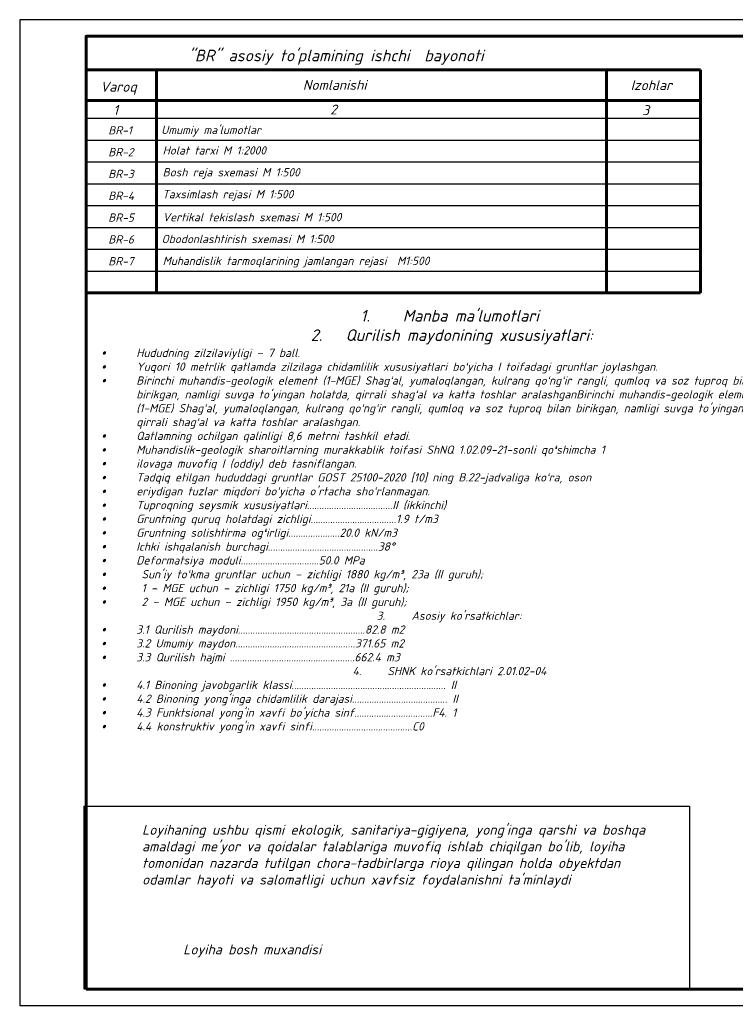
# Model space of a CAD drawing. Header units: inches. Extents: x -397 to 1532, y 9 to 603.
# Tile 10 of 29: x -397 to -182, y 307 to 603. Entities that reach past the tile are written whole.
import ezdxf

# ---------------------------------------------------------------- set-up
doc = ezdxf.new("R2010")
doc.units = ezdxf.units.IN
doc.header["$MEASUREMENT"] = 0
doc.layers.add('Masterplan', color=7, linetype='Continuous')
doc.layers.add('ливнеотвод', color=7, linetype='Continuous')
doc.layers.add('Построения', color=255, linetype='Continuous', lineweight=15)
doc.layers.add('текст', color=7, linetype='Continuous', lineweight=25)
doc.styles.add('GOST_R', font='isocpeur.ttf', dxfattribs={"oblique": 15})

msp = doc.modelspace()

# ---------------------------------------------------------------- linework, layer by layer
at = {"transparency": 33554687}
msp.add_lwpolyline([(-397.2, 306.38), (23.57, 306.38), (23.57, 603.38), (-397.2, 603.38)], close=True, dxfattribs=at)
at = {"layer": 'Masterplan', "lineweight": 30}
msp.add_lwpolyline([(-377.8, 366.44), (-195.29, 366.44), (-195.29, 311.38), (-377.8, 311.38)], close=True, dxfattribs=at)
at = {"layer": 'ливнеотвод', "linetype": 'Continuous', "lineweight": 60, "transparency": 33554687}
msp.add_lwpolyline([(-377.2, 311.38), (18.57, 311.38), (18.57, 598.38), (-377.2, 598.38)], close=True, dxfattribs=at)
at = {"layer": 'текст', "color": 0, "linetype": 'Continuous', "lineweight": 30}
msp.add_line((-376.99, 588.3, -1232.58), (-377.01, 507.95, -1232.58), dxfattribs=at)
at = {"layer": 'текст', "color": 0, "linetype": 'Continuous', "lineweight": 60}
for p, q in [((-376.99, 588.3, -1232.58), (-191.98, 588.3, -1232.58)), ((-355.96, 588.3, -1232.58), (-355.97, 521.1, -1232.58)), ((-220.32, 588.3, -1232.58), (-220.32, 521.1, -1232.58)), ((-191.98, 588.3, -1232.58), (-192, 521.1, -1232.58)), ((-377.01, 579.05, -1232.58), (-191.99, 579.05, -1232.58)), ((-377, 521.1, -1232.58), (-191.99, 521.1, -1232.58)), ((-376.99, 521.1, -1232.58), (-191.99, 521.1, -1232.58))]:
    msp.add_line(p, q, dxfattribs=at)
at = {"layer": 'текст', "color": 0, "linetype": 'Continuous'}
for p, q in [((-376.99, 573.68, -1232.58), (-191.99, 573.68, -1232.58)), ((-376.99, 567.11, -1232.58), (-191.99, 567.11, -1232.58)), ((-376.99, 560.54, -1232.58), (-191.99, 560.54, -1232.58)), ((-376.99, 553.96, -1232.58), (-191.99, 553.96, -1232.58)), ((-376.99, 547.39, -1232.58), (-191.99, 547.39, -1232.58)), ((-376.99, 540.82, -1232.58), (-191.99, 540.82, -1232.58)), ((-377, 534.24, -1232.58), (-191.99, 534.24, -1232.58)), ((-376.99, 534.24, -1232.58), (-191.99, 534.24, -1232.58)), ((-377, 527.67, -1232.58), (-191.99, 527.67, -1232.58)), ((-376.99, 527.67, -1232.58), (-191.99, 527.67, -1232.58))]:
    msp.add_line(p, q, dxfattribs=at)

# ---------------------------------------------------------------- texts
at = {"color": 1, "linetype": 'Continuous', "lineweight": -3, "insert": (-372.56, 515.94, -825.41), "char_height": 3.5, "width": 209.4736, "attachment_point": 1, "style": 'GOST_R'}
msp.add_mtext("\\pi67.58086,l10.5,t88.58086;{\\fISOCPEUR|b1|i0|c204|p34;\\C256;1.^I Manba ma'lumotlari\\P\\pi52.5773,t73.5773;2.^IQurilish maydonining xususiyatlari:\\P\\pi-10.5,t10.5;\\fSymbol|b1|i0|c2|p18;\\H0.71429x;·^I\\fISOCPEUR|b1|i0|c204|p34;Hududning zilzilaviyligi – 7 ball.\\P\\fSymbol|b1|i0|c2|p18;·^I\\fISOCPEUR|b1|i0|c204|p34;Yuqori 10 metrlik qatlamda zilzilaga chidamlilik xususiyatlari bo‘yicha I toifadagi gruntlar joylashgan.\\P\\fSymbol|b1|i0|c2|p18;·^I\\fISOCPEUR|b1|i0|c204|p34;Birinchi muhandis-geologik element (1-MGE) Shag‘al, yumaloqlangan, kulrang qo‘ng‘ir rangli, qumloq va soz tuproq bilan birikgan, namligi suvga to’yingan holatda, qirrali shag‘al va katta toshlar aralashganBirinchi muhandis-geologik element (1-MGE) Shag‘al, yumaloqlangan, kulrang qo‘ng‘ir rangli, qumloq va soz tuproq bilan birikgan, namligi suvga to’yingan holatda, qirrali shag‘al va katta toshlar aralashgan.\\P\\fSymbol|b1|i0|c2|p18;·^I\\fISOCPEUR|b1|i0|c204|p34;Qatlamning ochilgan qalinligi 8,6 metrni tashkil etadi.\\P\\fSymbol|b1|i0|c2|p18;·^I\\fISOCPEUR|b1|i0|c204|p34;Muhandislik-geologik sharoitlarning murakkablik toifasi ShNQ 1.02.09-21-sonli qo\\fArial|b1|i0|c0|p34;ʻ\\fISOCPEUR|b1|i0|c204|p34;shimcha 1\\P\\fSymbol|b1|i0|c2|p18;·^I\\fISOCPEUR|b1|i0|c204|p34;ilovaga muvofiq I (oddiy) deb tasniflangan.\\P\\fSymbol|b1|i0|c2|p18;·^I\\fISOCPEUR|b1|i0|c204|p34;Tadqiq etilgan hududdagi gruntlar GOST 25100-2020 [10] ning B.22-jadvaliga ko‘ra, oson\\P\\fSymbol|b1|i0|c2|p18;·^I\\fISOCPEUR|b1|i0|c204|p34;eriydigan tuzlar miqdori bo‘yicha o’rtacha sho‘rlanmagan.\\P\\fSymbol|b1|i0|c2|p18;·^I\\fISOCPEUR|b1|i0|c204|p34;Tuproqning seysmik xususiyatlari...................................II (ikkinchi)\\P\\fSymbol|b1|i0|c2|p18;·^I\\fISOCPEUR|b1|i0|c204|p34;Gruntning quruq holatdagi zichligi...................................1.9 t/m3\\P\\fSymbol|b1|i0|c2|p18;·^I\\fISOCPEUR|b1|i0|c204|p34;Gruntning solishtirma og\\fArial|b1|i0|c0|p34;ʻ\\fISOCPEUR|b1|i0|c204|p34;irligi.....................20.0 kN/m3\\P\\fSymbol|b1|i0|c2|p18;·^I\\fISOCPEUR|b1|i0|c204|p34;Ichki ishqalanish burchagi.............................................38°\\P\\fSymbol|b1|i0|c2|p18;·^I\\fISOCPEUR|b1|i0|c204|p34;Deformatsiya moduli................................50.0 MPa\\P\\fSymbol|b1|i0|c2|p18;·^I\\fISOCPEUR|b1|i0|c204|p34; Sun’iy to‘kma gruntlar uchun – zichligi 1880 kg/m³, 23a (II guruh);\\P\\fSymbol|b1|i0|c2|p18;·^I\\fISOCPEUR|b1|i0|c204|p34; 1 – MGE uchun – zichligi 1750 kg/m³, 21a (II guruh);\\P\\fSymbol|b1|i0|c2|p18;·^I\\fISOCPEUR|b1|i0|c204|p34; 2 – MGE uchun – zichligi 1950 kg/m³, 3a (II guruh);\\P\\pi72.45424,t93.45424;3.^IAsosiy ko'rsatkichlar:\\P\\pi-10.5,t10.5;\\fSymbol|b1|i0|c2|p18;·^I\\fISOCPEUR|b1|i0|c204|p34;3.1 Qurilish maydoni....................................................82.8 m2\\P\\fSymbol|b1|i0|c2|p18;·^I\\fISOCPEUR|b1|i0|c204|p34;3.2 Umumiy maydon.................................................371.65 m2\\P\\fSymbol|b1|i0|c2|p18;·^I\\fISOCPEUR|b1|i0|c204|p34;3.3 Qurilish hajmi ...................................................662.4 m3\\P\\pi65.16034,t86.16034;4.^ISHNK ko'rsatkichlari 2.01.02-04\\P\\pi-10.5,t10.5;\\fSymbol|b1|i0|c2|p18;·^I\\fISOCPEUR|b1|i0|c204|p34;4.1 Binoning javobgarlik klassi............................................................... II\\P\\fSymbol|b1|i0|c2|p18;·^I\\fISOCPEUR|b1|i0|c204|p34;4.2 Binoning yong'inga chidamlilik darajasi....................................... II\\P\\fSymbol|b1|i0|c2|p18;·^I\\fISOCPEUR|b1|i0|c204|p34;4.3 Funktsional yong'in xavfi bo'yicha sinf................................F4. 1\\P\\fSymbol|b1|i0|c2|p18;·^I\\fISOCPEUR|b1|i0|c204|p34;4.4 konstruktiv yong'in xavfi sinfi.........................................C0}", dxfattribs=at)
at = {"color": 7, "linetype": 'Continuous', "lineweight": -3, "insert": (-360.32, 365.85), "char_height": 3, "width": 153.7701, "attachment_point": 1, "style": 'GOST_R'}
msp.add_mtext("\\PLoyihaning ushbu qismi ekologik, sanitariya-gigiyena, yong'inga qarshi va boshqa amaldagi me'yor va qoidalar talablariga muvofiq ishlab chiqilgan bo'lib, loyiha tomonidan nazarda tutilgan chora-tadbirlarga rioya qilingan holda obyektdan odamlar hayoti va salomatligi uchun xavfsiz foydalanishni ta'minlaydi", dxfattribs=at)
at = {"layer": 'Построения', "color": 0, "linetype": 'Continuous', "lineweight": 60, "style": 'GOST_R', "oblique": 15}
for s, p in [('Nomlanishi', (-311.86, 582.24)), ('Izohlar', (-213.06, 582.16))]:
    msp.add_text(s, height=3, dxfattribs=at).set_placement(p)
at = {"layer": 'текст', "color": 0, "lineweight": 15, "style": 'GOST_R', "oblique": 15}
msp.add_text('"BR" asosiy to\'plamining ishchi  bayonoti', height=3.5, dxfattribs=at).set_placement((-346.39, 590.84, -1232.58))
at = {"layer": 'текст', "color": 0, "linetype": 'Continuous', "style": 'GOST_R', "oblique": 15}
for s, height, p in [('Varoq', 3, (-372.91, 581.68, -1232.58)), ('1', 3, (-369.03, 574.66, -1232.58)), ('2', 3, (-303.64, 574.82, -1232.58)), ('3', 3, (-209.59, 574.62, -1232.58)), ('BR-1', 2.5, (-370.51, 568.8, -1232.58)), ("Umumiy ma'lumotlar", 2.5, (-354.56, 568.92, -1232.58)), ('BR-2', 2.5, (-370.51, 562.23, -1232.58)), ('Holat tarxi М 1:2000', 2.5, (-354.12, 562.75, -1232.58)), ('BR-3', 2.5, (-370.51, 555.66, -1232.58)), ('Bosh reja sxemasi М 1:500', 2.5, (-354.12, 556.17, -1232.58)), ('Taxsimlash rejasi М 1:500', 2.5, (-354.21, 549.57, -1232.58)), ('BR-4', 2.5, (-370.51, 549.08, -1232.58)), ('BR-5', 2.5, (-370.51, 542.51, -1232.58)), ('Vertikal tekislash sxemasi М 1:500', 2.5, (-354.09, 542.64, -1232.58)), ('BR-6', 2.5, (-370.51, 535.94, -1232.58)), ('Obodonlashtirish sxemasi М 1:500', 2.5, (-354.44, 536.07, -1232.58)), ('BR-7', 2.5, (-370.51, 529.36, -1232.58)), ('Muhandislik tarmoqlarining jamlangan rejasi  M1:500 ', 2.5, (-354.09, 529.49, -1232.58)), ('Loyiha bosh muxandisi                      ', 3, (-347.93, 321.8))]:
    msp.add_text(s, height=height, dxfattribs=at).set_placement(p)

doc.saveas('drawing.dxf')
